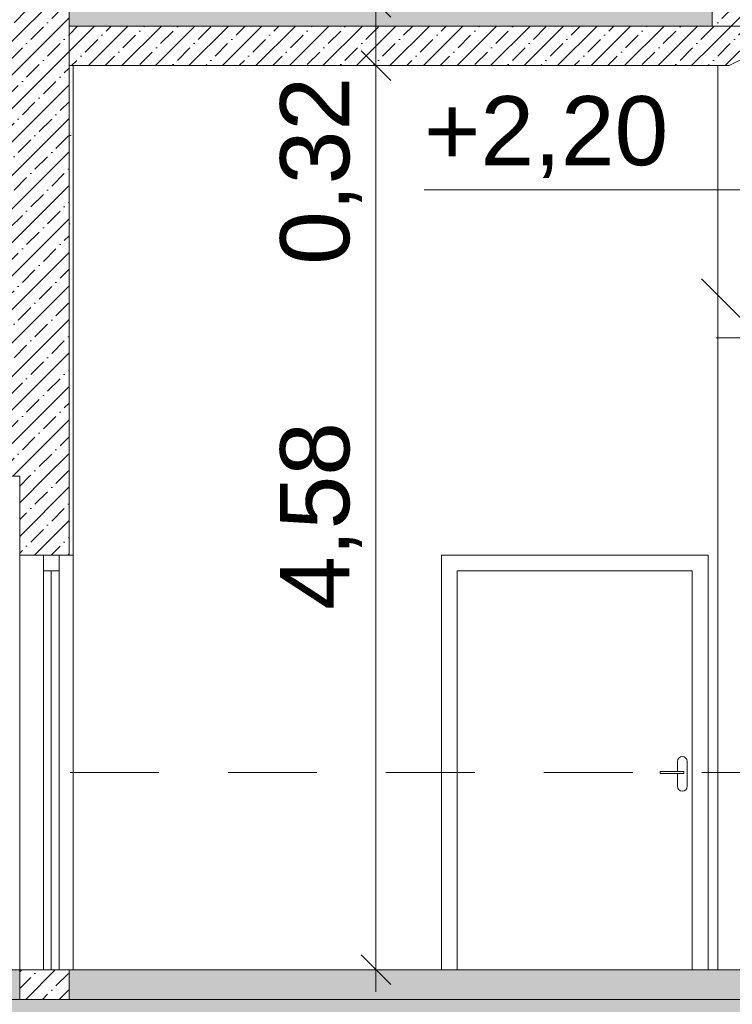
# Model space of a CAD drawing. Header units: millimetres. Extents: x -7244646 to -5701154, y 5723682 to 6071635.
# Tile 38 of 256: x -6393869 to -6390260, y 5738634 to 5743622. Entities that reach past the tile are written whole.
import ezdxf

# ---------------------------------------------------------------- set-up
doc = ezdxf.new("R2010")
doc.units = ezdxf.units.MM
doc.header["$MEASUREMENT"] = 0
doc.set_wipeout_variables(frame=1)
doc.linetypes.add('Dashed', pattern=[800, 450, -350])
doc.linetypes.add('Wipeout_Contour', pattern=[1000, 0, -1000])
for name, color, linetype, lineweight in [('0_Ном._пера__1', 7, 'Continuous', 0), ('0_Ном._пера__120', 7, 'Continuous', 0), ('0_Ном._пера__21', 7, 'Continuous', 5), ('АР-вертикальная связь - Лестница.АР_Ном._пера__1', 7, 'Continuous', 0), ('АР-Перекрытия_Приямки.АР_Ном._пера__1', 7, 'Continuous', 0), ('АР-Перекрытия_Приямки.АР_Ном._пера__120', 7, 'Continuous', 0), ('АР-Стены внешние_Балконы _ лоджии.АР_Ном._пера__101', 252, 'Continuous', 0), ('АР-Стены_внешние_.АР_Ном._пера__120', 7, 'Continuous', 0), ('АР-Стены_внутренние_пилоны.АР_Ном._пера__1', 7, 'Continuous', 0), ('АР-Стены_внутренние_пилоны.АР_Ном._пера__120', 7, 'Continuous', 0), ('АР-Чертеж-Размеры.АР_Ном._пера__1', 7, 'Continuous', 0), ('АР-Чертеж-Размеры.АР_Ном._пера__120', 7, 'Continuous', 0), ('АР-Чертеж-Размеры.АР_Ном._пера__141', 7, 'Continuous', 5), ('Перекрытие_Ном._пера__1', 7, 'Continuous', 0), ('Перекрытие_Ном._пера__120', 7, 'Continuous', 0)]:
    doc.layers.add(name, color=color, linetype=linetype, lineweight=lineweight)
doc.layers.add('АР-Стены_внутренние_пилоны.АР', color=7, linetype='Continuous')
doc.layers.add('АР-Чертеж-Размеры.АР', color=7, linetype='Continuous')
doc.styles.add('РЎР“Р•РќР•Р\xa0Р\x98Р\xa0_РЎРўР\x98Р›Р¬_2', font='arial.ttf')
doc.dimstyles.new('СГЕНЕРИР_СТИЛЬ__1', dxfattribs={"dimtxt": 500, "dimasz": 237.5, "dimexe": 0.18, "dimexo": 43263.067461, "dimgap": 0, "dimtad": 1, "dimlfac": 0.001, "dimzin": 0, "dimdsep": 46, "dimtxsty": 'РЎР“Р•РќР•Р\xa0Р\x98Р\xa0_РЎРўР\x98Р›Р¬_2', "dimblk": 'ARROWHEAD_6', "dimblk1": 'ARROWHEAD_6', "dimblk2": 'ARROWHEAD_6', "dimcen": 0.09, "dimclrd": 7, "dimclre": 7, "dimclrt": 7, "dimadec": 0, "dimazin": 0, "dimtfac": 1, "dimtdec": 4, "dimtmove": 2, "dimatfit": 3, "dimfxl": 1, "dimtolj": 1, "dimtzin": 0, "dimarcsym": 0})
doc.dimstyles.new('СГЕНЕРИР_СТИЛЬ__11', dxfattribs={"dimtxt": 0.18, "dimasz": 152, "dimexe": 0.18, "dimexo": 0.0625, "dimgap": 0, "dimtad": 0, "dimtih": 1, "dimtoh": 1, "dimdec": 4, "dimzin": 0, "dimdsep": 46, "dimcen": 0.09, "dimadec": 0, "dimazin": 0, "dimtfac": 1, "dimtdec": 4, "dimtmove": 0, "dimatfit": 3, "dimldrblk": 'ARROWHEAD_14', "dimfxl": 1, "dimtolj": 1, "dimtzin": 0, "dimarcsym": 0})
doc.dimstyles.new('СГЕНЕРИР_СТИЛЬ__8', dxfattribs={"dimtxt": 350, "dimasz": 142.5, "dimexe": 0.18, "dimexo": 0.0625, "dimgap": 0, "dimtad": 1, "dimlfac": 0.001, "dimzin": 0, "dimdsep": 46, "dimtxsty": 'РЎР“Р•РќР•Р\xa0Р\x98Р\xa0_РЎРўР\x98Р›Р¬_2', "dimblk": 'ARROWHEAD_6', "dimblk1": 'ARROWHEAD_6', "dimblk2": 'ARROWHEAD_6', "dimcen": 0.09, "dimse1": 1, "dimse2": 1, "dimclrd": 7, "dimclre": 7, "dimclrt": 7, "dimadec": 0, "dimazin": 0, "dimtfac": 1, "dimtdec": 4, "dimtmove": 0, "dimatfit": 3, "dimfxl": 1, "dimtolj": 1, "dimtzin": 0, "dimarcsym": 0})
pattern_1 = [(45, (-7387333.12, 5739809.18), (-84.852814, 84.852814), []), (45, (-7387375.54, 5739851.61), (-84.852814, 84.852814), [90, -30, 0, -30])]
pattern_2 = [(45, (-7387333.12, 5740159.18), (-111.369318, 111.369318), [0, -105, 0, -157.5]), (110, (-7386983.12, 5740159.18), (148.001588, 53.868173), [0, -77, 0, -133])]

# ---------------------------------------------------------------- blocks, each defined once
blk = doc.blocks.new('*D52', base_point=(-7387333.1, 5739809.2))
at = {"layer": 'АР-Чертеж-Размеры.АР_Ном._пера__1', "color": 7, "linetype": 'Continuous', "lineweight": 0, "transparency": 16777216}
for p, q in [((-6411439.3, 5858499.2), (-6411439.3, 5858686.7)), ((-6411314.3, 5858374.2), (-6411564.3, 5858624.2)), ((-6388218.7, 5858499.2), (-6411673.7, 5858499.2)), ((-6411439.3, 5738589.2), (-6411439.3, 5858499.2)), ((-6411564.3, 5738714.2), (-6411314.3, 5738464.2)), ((-6411204.9, 5738589.2), (-6411673.7, 5738589.2)), ((-6411439.3, 5738401.7), (-6411439.3, 5738589.2))]:
    blk.add_line(p, q, dxfattribs=at)
at = {"layer": 'АР-Чертеж-Размеры.АР_Ном._пера__1', "color": 7, "lineweight": 0, "transparency": 16777216, "insert": (-6411889.3, 5853972.3), "char_height": 500, "attachment_point": 7, "rotation": 90, "style": 'РЎР“Р•РќР•Р\xa0Р\x98Р\xa0_РЎРўР\x98Р›Р¬_2'}
blk.add_mtext('\\A1;{\\pql;\\fArial|b0|i0|c204|p0;\\W1.000000;119,91}', dxfattribs=at)
blk = doc.blocks.new('ARROWHEAD_6')
at = {"color": 0, "linetype": 'Continuous', "lineweight": 0}
for p, q in [((-0.5, -0.5), (0.5, 0.5)), ((0, 0), (-1, 0))]:
    blk.add_line(p, q, dxfattribs=at)
blk = doc.blocks.new('Линейный Размер_12_3', base_point=(-6390116.4, 5742009.4))
at = {"layer": 'АР-Чертеж-Размеры.АР_Ном._пера__1', "color": 7, "linetype": 'Continuous', "lineweight": 0}
for q in [(-6390341.4, 5742009.4), (-6389891.4, 5742009.4)]:
    blk.add_line((-6390116.4, 5742009.4), q, dxfattribs=at)
at = {"layer": 'АР-Чертеж-Размеры.АР_Ном._пера__141', "color": 7, "linetype": 'Continuous', "lineweight": 5}
for p, q in [((-6390116.4, 5742759.4), (-6391821, 5742759.4)), ((-6390116.4, 5742009.4), (-6390116.4, 5742759.4)), ((-6390116.4, 5742009.4), (-6390416.4, 5742309.4)), ((-6389816.4, 5742309.4), (-6390116.4, 5742009.4))]:
    blk.add_line(p, q, dxfattribs=at)
at = {"layer": 'АР-Чертеж-Размеры.АР_Ном._пера__120', "color": 7, "lineweight": 0, "insert": (-6391821, 5742819.4), "char_height": 350, "attachment_point": 7, "style": 'РЎР“Р•РќР•Р\xa0Р\x98Р\xa0_РЎРўР\x98Р›Р¬_2'}
blk.add_mtext('\\A1;{\\pql;\\fArial|b0|i0|c204|p0;\\W1.000000;+2,20}', dxfattribs=at)
blk = doc.blocks.new('*D605', base_point=(-7387333.1, 5739809.2))
at = {"layer": 'АР-Чертеж-Размеры.АР_Ном._пера__1', "color": 7, "linetype": 'Continuous', "lineweight": 0, "transparency": 16777216}
for p, q in [((-6391924, 5743389.2), (-6392205.2, 5743389.2)), ((-6392064.6, 5738809.2), (-6392064.6, 5743389.2)), ((-6391924, 5738809.2), (-6392205.2, 5738809.2)), ((-6392064.6, 5738696.7), (-6392064.6, 5738809.2))]:
    blk.add_line(p, q, dxfattribs=at)
at = {"layer": 'АР-Чертеж-Размеры.АР_Ном._пера__141', "color": 7, "linetype": 'Continuous', "lineweight": 5, "transparency": 16777216}
for p, q in [((-6392139.6, 5743464.2), (-6391989.6, 5743314.2)), ((-6392139.6, 5738884.2), (-6391989.6, 5738734.2))]:
    blk.add_line(p, q, dxfattribs=at)
at = {"layer": 'АР-Чертеж-Размеры.АР_Ном._пера__120', "color": 7, "lineweight": 0, "transparency": 16777216, "char_height": 350, "attachment_point": 7, "rotation": 90, "style": 'РЎР“Р•РќР•Р\xa0Р\x98Р\xa0_РЎРўР\x98Р›Р¬_2'}
for s, insert in [('\\A1;{\\pql;\\fArial|b0|i0|c204|p0;\\W1.000000;0,32}', (-6392134.6, 5742380)), ('\\A1;{\\pql;\\fArial|b0|i0|c204|p0;\\W1.000000;4,58}', (-6392134.6, 5740632.1))]:
    blk.add_mtext(s, dxfattribs=dict(at, insert=insert))
blk = doc.blocks.new('*D606', base_point=(-7387333.1, 5739809.2))
at = {"layer": 'АР-Чертеж-Размеры.АР_Ном._пера__1', "color": 7, "linetype": 'Continuous', "lineweight": 0, "transparency": 16777216}
for p, q in [((-6392064.6, 5743709.2), (-6392064.6, 5746709.2)), ((-6391924, 5743709.2), (-6392205.2, 5743709.2)), ((-6392064.6, 5743389.2), (-6392064.6, 5743709.2)), ((-6391924, 5743389.2), (-6392205.2, 5743389.2))]:
    blk.add_line(p, q, dxfattribs=at)
at = {"layer": 'АР-Чертеж-Размеры.АР_Ном._пера__141', "color": 7, "linetype": 'Continuous', "lineweight": 5, "transparency": 16777216}
for p, q in [((-6392139.6, 5743784.2), (-6391989.6, 5743634.2)), ((-6392139.6, 5743464.2), (-6391989.6, 5743314.2))]:
    blk.add_line(p, q, dxfattribs=at)
blk = doc.blocks.new('Линейный Размер_59_3', base_point=(-6395041.1, 5742959))
at = {"layer": 'АР-Чертеж-Размеры.АР_Ном._пера__1', "color": 7, "linetype": 'Continuous', "lineweight": 0}
for q in [(-6395266.1, 5742959), (-6394816.1, 5742959)]:
    blk.add_line((-6395041.1, 5742959), q, dxfattribs=at)
at = {"layer": 'АР-Чертеж-Размеры.АР_Ном._пера__141', "color": 7, "linetype": 'Continuous', "lineweight": 5}
for p, q in [((-6395041.1, 5742959), (-6395041.1, 5743709)), ((-6395041.1, 5743709), (-6393526.6, 5743709)), ((-6395041.1, 5742959), (-6395341.1, 5743259)), ((-6394741.1, 5743259), (-6395041.1, 5742959))]:
    blk.add_line(p, q, dxfattribs=at)
at = {"layer": 'АР-Чертеж-Размеры.АР_Ном._пера__120', "color": 7, "lineweight": 0, "insert": (-6394741.1, 5743769), "char_height": 350, "attachment_point": 7, "style": 'РЎР“Р•РќР•Р\xa0Р\x98Р\xa0_РЎРўР\x98Р›Р¬_2'}
blk.add_mtext('\\A1;{\\pql;\\fArial|b0|i0|c204|p0;\\W1.000000;+3,15}', dxfattribs=at)
blk = doc.blocks.new('ARROWHEAD_14')
at = {"color": 0, "linetype": 'Continuous', "lineweight": 0}
blk.add_line((0, 0), (-1, 0), dxfattribs=at)
at = {"color": 0, "linetype": 'Continuous', "lineweight": 0, "flags": 128}
blk.add_lwpolyline([(-0.9093, 0.525), (0, 0), (-0.9093, -0.525)], dxfattribs=at)

msp = doc.modelspace()

# ---------------------------------------------------------------- hatches: boundary and pattern name
at = {"layer": '0_Ном._пера__1', "linetype": 'Continuous', "lineweight": 0}
h = msp.add_hatch(dxfattribs=at)
h.set_pattern_fill('ЖЕЛЕЗОБЕТОН__PROJECT__0003', style=0, pattern_type=2)
h.set_pattern_definition(pattern_1)
h.paths.add_polyline_path([(-6390092.718, 5738409.18), (-6401201.293, 5738409.18), (-6401201.293, 5738659.18), (-6390092.718, 5738659.18)])
at = {"layer": 'АР-вертикальная связь - Лестница.АР_Ном._пера__1', "linetype": 'Continuous', "lineweight": 0}
h = msp.add_hatch(dxfattribs=at)
h.set_pattern_fill('ЖЕЛЕЗОБЕТОН__PROJECT__0003', style=0, pattern_type=2)
h.set_pattern_definition(pattern_1)
h.paths.add_polyline_path([(-6390362.137, 5743689.18), (-6390362.137, 5743389.18), (-6390274.923, 5743389.18), (-6389904.329, 5743574.477), (-6387082.137, 5744985.573), (-6386834.923, 5745109.18), (-6385862.134, 5745109.18), (-6385862.134, 5745309.18), (-6387062.137, 5745309.18), (-6387062.137, 5745189.18), (-6387362.137, 5745189.18), (-6387362.137, 5745039.18), (-6387662.137, 5745039.18), (-6387662.137, 5744889.18), (-6387962.137, 5744889.18), (-6387962.137, 5744739.18), (-6388262.137, 5744739.18), (-6388262.137, 5744589.18), (-6388562.137, 5744589.18), (-6388562.137, 5744439.18), (-6388862.137, 5744439.18), (-6388862.137, 5744289.18), (-6389162.233, 5744289.18), (-6389162.954, 5744139.18), (-6389462.137, 5744139.18), (-6389462.137, 5743989.18), (-6389762.137, 5743989.18), (-6389762.137, 5743839.18), (-6390062.137, 5743839.18), (-6390062.137, 5743689.18)])
at = {"layer": 'АР-Перекрытия_Приямки.АР_Ном._пера__1', "linetype": 'Continuous', "lineweight": 0, "true_color": 0x000000}
msp.add_hatch(color=18, dxfattribs=at).paths.add_polyline_path([(-6401203.841, 5738809.18), (-6401203.841, 5738659.18), (-6393868.819, 5738659.18), (-6393868.819, 5738809.18)])
at = {"layer": 'АР-Стены_внутренние_пилоны.АР_Ном._пера__1', "linetype": 'Continuous', "lineweight": 0}
h = msp.add_hatch(dxfattribs=at)
h.set_pattern_fill('ЖЕЛЕЗОБЕТОН__PROJECT__0003', style=0, pattern_type=2)
h.set_pattern_definition(pattern_1)
h.paths.add_polyline_path([(-6393918.823, 5741309.005), (-6393618.823, 5741309.005), (-6393618.823, 5743239.18), (-6393618.823, 5743439.18), (-6393618.823, 5746709.18), (-6393918.823, 5746709.18)])
at = {"layer": 'АР-Стены_внутренние_пилоны.АР_Ном._пера__1', "linetype": 'Continuous', "lineweight": 5}
h = msp.add_hatch(dxfattribs=at)
h.set_pattern_fill('ШТУКАТУРКА__ГИПС_01_0003', style=0, pattern_type=2)
h.set_pattern_definition(pattern_2)
h.paths.add_polyline_path([(-6393618.819, 5740909.18), (-6393598.819, 5740909.18), (-6393598.819, 5743389.18), (-6393618.819, 5743389.18)])
at = {"layer": 'АР-Стены_внутренние_пилоны.АР_Ном._пера__1', "linetype": 'Continuous', "lineweight": 0}
h = msp.add_hatch(dxfattribs=at)
h.set_pattern_fill('ЖЕЛЕЗОБЕТОН__PROJECT__0003', style=0, pattern_type=2)
h.set_pattern_definition(pattern_1)
h.paths.add_polyline_path([(-6393618.819, 5741309.005), (-6393868.819, 5741309.005), (-6393868.819, 5740909.18), (-6393748.819, 5740909.18), (-6393618.819, 5740909.18)])
at = {"layer": 'АР-Стены_внутренние_пилоны.АР_Ном._пера__1', "linetype": 'Continuous', "lineweight": 5}
h = msp.add_hatch(dxfattribs=at)
h.set_pattern_fill('ШТУКАТУРКА__ГИПС_01_0003', style=0, pattern_type=2)
h.set_pattern_definition(pattern_2)
h.paths.add_polyline_path([(-6393618.183, 5738809.18), (-6393618.819, 5738809.18), (-6393618.819, 5738659.18), (-6393618.183, 5738659.18)])
at = {"layer": 'Перекрытие_Ном._пера__1', "linetype": 'Continuous', "lineweight": 0, "true_color": 0x000000}
msp.add_hatch(color=18, dxfattribs=at).paths.add_polyline_path([(-6393618.823, 5743709.18), (-6393618.823, 5743589.18), (-6390362.137, 5743589.18), (-6390362.137, 5743709.18)])
at = {"layer": 'Перекрытие_Ном._пера__1', "linetype": 'Continuous', "lineweight": 0}
h = msp.add_hatch(dxfattribs=at)
h.set_pattern_fill('ЖЕЛЕЗОБЕТОН__PROJECT__0003', style=0, pattern_type=2)
h.set_pattern_definition(pattern_1)
h.paths.add_polyline_path([(-6390362.137, 5743589.18), (-6393598.823, 5743589.18), (-6393618.823, 5743589.18), (-6393618.822, 5743389.18), (-6390362.137, 5743389.18)])

# ---------------------------------------------------------------- linework, layer by layer
at = {"layer": '0_Ном._пера__120', "color": 7, "linetype": 'Continuous', "lineweight": 0}
for points in [[(-6387082.137, 5744985.573), (-6390274.923, 5743389.18)], [(-6390362.137, 5743589.18), (-6390362.137, 5743689.18)]]:
    msp.add_lwpolyline(points, dxfattribs=at)
at = {"layer": '0_Ном._пера__21', "color": 7, "linetype": 'Continuous', "lineweight": 5, "flags": 128}
msp.add_lwpolyline([(-6390092.718, 5738409.18), (-6401201.293, 5738409.18), (-6401201.293, 5738659.18), (-6390092.718, 5738659.18)], close=True, dxfattribs=at)
at = {"layer": 'АР-Перекрытия_Приямки.АР_Ном._пера__120', "color": 7, "linetype": 'Continuous', "lineweight": 5}
msp.add_line((-6390113.28, 5738659.18), (-6393618.183, 5738659.18), dxfattribs=at)
at = {"layer": 'АР-Перекрытия_Приямки.АР_Ном._пера__120', "color": 7, "linetype": 'Continuous', "lineweight": 0, "flags": 128}
msp.add_lwpolyline([(-6401203.841, 5738809.18), (-6401203.841, 5738659.18), (-6393868.819, 5738659.18), (-6393868.819, 5738809.18)], close=True, dxfattribs=at)
at = {"layer": 'АР-Стены_внешние_.АР_Ном._пера__120', "color": 7, "linetype": 'Continuous', "lineweight": 0}
msp.add_line((-6390333.822, 5742009.18), (-6390333.822, 5743389.18), dxfattribs=at)
at = {"layer": 'АР-Стены_внутренние_пилоны.АР_Ном._пера__120', "color": 7, "linetype": 'Continuous', "lineweight": 0}
for p, q in [((-6393598.819, 5743389.18), (-6393598.819, 5740909.18)), ((-6390333.822, 5742009.18), (-6390333.822, 5741709.18)), ((-6390333.822, 5738809.18), (-6390333.822, 5741709.18)), ((-6393868.821, 5738809.18), (-6393868.821, 5740909.18)), ((-6393598.819, 5740909.18), (-6393618.819, 5740909.18)), ((-6393598.821, 5740909.18), (-6393598.821, 5738809.18)), ((-6393618.183, 5738809.18), (-6393618.819, 5738809.18)), ((-6393618.183, 5738809.18), (-6393618.183, 5738659.18)), ((-6393618.183, 5738659.18), (-6393618.819, 5738659.18))]:
    msp.add_line(p, q, dxfattribs=at)
at = {"layer": 'АР-Стены_внутренние_пилоны.АР_Ном._пера__120', "color": 7, "linetype": 'Continuous', "lineweight": 5}
for p, q in [((-6393618.819, 5743109.18), (-6393618.819, 5740909.18)), ((-6393868.819, 5741309.005), (-6401203.842, 5741309.005)), ((-6393868.819, 5741309.005), (-6393868.819, 5740909.18)), ((-6393868.819, 5738809.18), (-6393868.819, 5738659.18)), ((-6393618.819, 5738809.18), (-6393618.819, 5738659.18)), ((-6393618.819, 5738659.18), (-6393868.819, 5738659.18))]:
    msp.add_line(p, q, dxfattribs=at)
at = {"layer": 'АР-Стены_внутренние_пилоны.АР_Ном._пера__120', "color": 7, "linetype": 'Continuous', "lineweight": 5, "flags": 128}
for points in [[(-6393618.823, 5746209.18), (-6393618.823, 5743439.18), (-6393618.823, 5743239.18), (-6393618.823, 5743109.18)], [(-6393618.819, 5740909.18), (-6393668.819, 5740909.18), (-6393748.819, 5740909.18), (-6393868.819, 5740909.18)]]:
    msp.add_lwpolyline(points, dxfattribs=at)
at = {"layer": 'АР-Стены_внутренние_пилоны.АР_Ном._пера__120', "color": 7, "linetype": 'Continuous', "lineweight": 0, "flags": 128}
msp.add_lwpolyline([(-6393668.819, 5740909.18), (-6393668.819, 5740829.18), (-6393668.819, 5738809.18)], dxfattribs=at)
at = {"layer": 'Перекрытие_Ном._пера__120', "color": 7, "linetype": 'Continuous', "lineweight": 5}
for p, q in [((-6393598.823, 5743389.18), (-6393618.822, 5743389.18)), ((-6390274.923, 5743389.18), (-6393598.823, 5743389.18))]:
    msp.add_line(p, q, dxfattribs=at)
at = {"layer": 'Перекрытие_Ном._пера__120', "color": 7, "linetype": 'Continuous', "lineweight": 5, "flags": 128}
msp.add_lwpolyline([(-6390174.923, 5743589.18), (-6393618.823, 5743589.18)], dxfattribs=at)

# ---------------------------------------------------------------- block references
at = {"layer": 'АР-Чертеж-Размеры.АР', "color": 7, "linetype": 'Continuous', "lineweight": 0}
for name, p in [('Линейный Размер_59_3', (-6395041.117, 5742959.005)), ('Линейный Размер_12_3', (-6390116.359, 5742009.4))]:
    msp.add_blockref(name, p, dxfattribs=at)

# ---------------------------------------------------------------- dimensions: what is measured, and where the dimension line sits
for base, p1, p2, picture, middle in [((-6392064.581, 5743709.18), (-6393618.823, 5743389.18), (-6392064.581, 5743709.18), '*D606', (-6392309.581, 5742833.063)), ((-6392064.581, 5743389.18), (-6392308.876, 5738809.18), (-6393618.823, 5743389.18), '*D605', (-6392309.581, 5741085.173))]:
    dim = msp.add_linear_dim(base=base, p1=p1, p2=p2, angle=90, dimstyle='СГЕНЕРИР_СТИЛЬ__8', dxfattribs=at)
    dim.commit()
    dim.dimension.update_dxf_attribs({"geometry": picture, "text_midpoint": middle, "dimtype": 160, "text_rotation": 90})

# ---------------------------------------------------------------- leaders
at = {"layer": '0_Ном._пера__120', "color": 7, "linetype": 'Continuous', "lineweight": 0, "annotation_type": 0, "has_hookline": 1, "hookline_direction": 0, "text_width": 1864.038}
msp.add_leader([(-6397001.048, 5743109.005), (-6397001.048, 5744593.404), (-6395587.5, 5744411.878)], dimstyle='СГЕНЕРИР_СТИЛЬ__11', dxfattribs=at)

# ---------------------------------------------------------------- wipeouts: each hides what was drawn before it
at = {"color": 254, "linetype": 'Wipeout_Contour', "lineweight": 0, "ltscale": 51545217.67948196}
msp.add_wipeout([(-6391732.548, 5740829.18), (-6391652.548, 5740829.18), (-6390462.548, 5740829.18), (-6390382.548, 5740829.18), (-6390382.548, 5740909.18), (-6391732.548, 5740909.18)], dxfattribs=at).dxf.layer = 'АР-Стены_внутренние_пилоны.АР'
at = {"color": 254, "linetype": 'Wipeout_Contour', "lineweight": 0, "ltscale": 34368658.51565983}
msp.add_wipeout([(-6393748.821, 5740829.18), (-6393748.821, 5738809.18), (-6393708.819, 5738809.18), (-6393708.819, 5740829.18)], dxfattribs=at).dxf.layer = 'АР-Стены_внутренние_пилоны.АР'
at = {"color": 254, "linetype": 'Wipeout_Contour', "lineweight": 0, "ltscale": 206154282.2131794}
msp.add_wipeout([(-6390537.548, 5739739.18), (-6390535.645, 5739729.613), (-6390530.226, 5739721.503), (-6390522.115, 5739716.083), (-6390512.548, 5739714.18), (-6390502.981, 5739716.083), (-6390494.87, 5739721.503), (-6390489.451, 5739729.613), (-6390487.548, 5739739.18), (-6390487.548, 5739864.18), (-6390489.451, 5739873.747), (-6390494.87, 5739881.858), (-6390502.981, 5739887.277), (-6390512.548, 5739889.18), (-6390522.115, 5739887.277), (-6390530.226, 5739881.858), (-6390535.645, 5739873.747), (-6390537.548, 5739864.18), (-6390537.548, 5739814.18), (-6390506.037, 5739814.18), (-6390505.048, 5739814.18), (-6390505.048, 5739804.18), (-6390506.037, 5739804.18), (-6390537.548, 5739804.18)], dxfattribs=at).dxf.layer = 'АР-Стены_внутренние_пилоны.АР'

# ---------------------------------------------------------------- next in the draw order: hatches: boundary and pattern name
at = {"layer": 'АР-Стены_внутренние_пилоны.АР_Ном._пера__1', "linetype": 'Continuous', "lineweight": 0}
h = msp.add_hatch(dxfattribs=at)
h.set_pattern_fill('ЖЕЛЕЗОБЕТОН__PROJECT__0003', style=0, pattern_type=2)
h.set_pattern_definition(pattern_1)
h.paths.add_polyline_path([(-6393618.819, 5738809.18), (-6393748.819, 5738809.18), (-6393868.819, 5738809.18), (-6393868.819, 5738659.18), (-6393618.819, 5738659.18)])

# ---------------------------------------------------------------- next in the draw order: linework, layer by layer
at = {"layer": 'АР-Стены_внутренние_пилоны.АР_Ном._пера__120', "color": 7, "linetype": 'Continuous', "lineweight": 0}
for p, q in [((-6393748.819, 5740909.18), (-6393748.819, 5740829.18)), ((-6391732.548, 5740909.18), (-6390382.548, 5740909.18)), ((-6393748.821, 5740829.18), (-6393748.821, 5738809.18)), ((-6393708.819, 5740829.18), (-6393708.819, 5738809.18)), ((-6390522.115, 5739887.277), (-6390512.548, 5739889.18)), ((-6390512.548, 5739889.18), (-6390502.981, 5739887.277)), ((-6390537.548, 5739864.18), (-6390535.645, 5739873.747)), ((-6390535.645, 5739873.747), (-6390530.226, 5739881.858)), ((-6390530.226, 5739881.858), (-6390522.115, 5739887.277)), ((-6390502.981, 5739887.277), (-6390494.87, 5739881.858)), ((-6390494.87, 5739881.858), (-6390489.451, 5739873.747)), ((-6390489.451, 5739873.747), (-6390487.548, 5739864.18)), ((-6390535.645, 5739729.613), (-6390537.548, 5739739.18)), ((-6390487.548, 5739739.18), (-6390489.451, 5739729.613)), ((-6390530.226, 5739721.503), (-6390535.645, 5739729.613)), ((-6390522.115, 5739716.083), (-6390530.226, 5739721.503)), ((-6390512.548, 5739714.18), (-6390522.115, 5739716.083)), ((-6390502.981, 5739716.083), (-6390512.548, 5739714.18)), ((-6390494.87, 5739721.503), (-6390502.981, 5739716.083)), ((-6390489.451, 5739729.613), (-6390494.87, 5739721.503))]:
    msp.add_line(p, q, dxfattribs=at)
at = {"layer": 'АР-Стены_внутренние_пилоны.АР_Ном._пера__120', "color": 7, "linetype": 'Continuous', "lineweight": 0, "flags": 128}
msp.add_lwpolyline([(-6393668.819, 5740829.18), (-6393708.819, 5740829.18), (-6393748.819, 5740829.18)], dxfattribs=at)
at = {"layer": 'АР-Стены_внутренние_пилоны.АР_Ном._пера__120', "color": 7, "linetype": 'Continuous', "lineweight": 5, "flags": 128}
msp.add_lwpolyline([(-6393618.819, 5738809.18), (-6393668.819, 5738809.18), (-6393708.819, 5738809.18), (-6393748.819, 5738809.18), (-6393868.819, 5738809.18)], dxfattribs=at)

# ---------------------------------------------------------------- next in the draw order: wipeouts: each hides what was drawn before it
at = {"color": 254, "linetype": 'Wipeout_Contour', "lineweight": 0, "ltscale": 34362597.90301681}
msp.add_wipeout([(-6391732.548, 5740829.18), (-6391732.548, 5738809.18), (-6391652.548, 5738809.18), (-6391652.548, 5740829.18)], dxfattribs=at).dxf.layer = 'АР-Стены_внутренние_пилоны.АР'
at = {"color": 254, "linetype": 'Wipeout_Contour', "lineweight": 0, "ltscale": 34358818.40322933}
msp.add_wipeout([(-6390462.548, 5740829.18), (-6390462.548, 5738809.18), (-6390382.548, 5738809.18), (-6390382.548, 5740829.18)], dxfattribs=at).dxf.layer = 'АР-Стены_внутренние_пилоны.АР'
at = {"color": 254, "linetype": 'Wipeout_Contour', "lineweight": 0, "ltscale": 34359234.94723924}
msp.add_wipeout([(-6390625.048, 5739814.18), (-6390625.048, 5739804.18), (-6390518.048, 5739804.18), (-6390518.048, 5739814.18)], dxfattribs=at).dxf.layer = 'АР-Стены_внутренние_пилоны.АР'

# ---------------------------------------------------------------- next in the draw order: hatches: boundary and pattern name
at = {"layer": 'АР-Перекрытия_Приямки.АР_Ном._пера__1', "linetype": 'Continuous', "lineweight": 0, "true_color": 0x000000}
msp.add_hatch(color=18, dxfattribs=at).paths.add_polyline_path([(-6393618.183, 5738809.18), (-6393618.183, 5738659.18), (-6390092.718, 5738659.18), (-6390092.718, 5738809.18)])

# ---------------------------------------------------------------- next in the draw order: linework, layer by layer
at = {"layer": 'АР-Перекрытия_Приямки.АР_Ном._пера__120', "color": 7, "linetype": 'Continuous', "lineweight": 0}
msp.add_line((-6390113.28, 5738809.18), (-6393618.183, 5738809.18), dxfattribs=at)
at = {"layer": 'АР-Стены_внутренние_пилоны.АР_Ном._пера__120', "color": 7, "linetype": 'Continuous', "lineweight": 0}
for p, q in [((-6391732.548, 5738809.18), (-6391732.548, 5740909.18)), ((-6390382.548, 5740909.18), (-6390382.548, 5738809.18)), ((-6390462.548, 5740829.18), (-6391652.548, 5740829.18)), ((-6391652.548, 5740829.18), (-6391652.548, 5738809.18)), ((-6390462.548, 5738809.18), (-6390462.548, 5740829.18)), ((-6390625.048, 5739814.18), (-6390625.048, 5739804.18))]:
    msp.add_line(p, q, dxfattribs=at)

# ---------------------------------------------------------------- next in the draw order: wipeouts: each hides what was drawn before it
at = {"color": 254, "linetype": 'Wipeout_Contour', "lineweight": 0, "ltscale": 34359068.33505453}
msp.add_wipeout([(-6390518.048, 5739814.18), (-6390518.048, 5739804.18), (-6390513.073, 5739804.18), (-6390513.073, 5739814.18)], dxfattribs=at).dxf.layer = 'АР-Стены_внутренние_пилоны.АР'

# ---------------------------------------------------------------- next in the draw order: wipeouts: each hides what was drawn before it
at = {"color": 254, "linetype": 'Wipeout_Contour', "lineweight": 0, "ltscale": 34359054.65737473}
msp.add_wipeout([(-6390513.073, 5739814.18), (-6390513.073, 5739804.18), (-6390508.855, 5739804.18), (-6390508.855, 5739814.18)], dxfattribs=at).dxf.layer = 'АР-Стены_внутренние_пилоны.АР'

# ---------------------------------------------------------------- next in the draw order: linework, layer by layer
at = {"layer": 'АР-Стены_внутренние_пилоны.АР_Ном._пера__120', "color": 7, "linetype": 'Continuous', "lineweight": 0}
for p, q in [((-6390537.548, 5739814.18), (-6390537.548, 5739864.18)), ((-6390537.548, 5739739.18), (-6390537.548, 5739804.18))]:
    msp.add_line(p, q, dxfattribs=at)

# ---------------------------------------------------------------- next in the draw order: wipeouts: each hides what was drawn before it
at = {"color": 254, "linetype": 'Wipeout_Contour', "lineweight": 0, "ltscale": 34359044.18894704}
msp.add_wipeout([(-6390508.855, 5739814.18), (-6390508.855, 5739804.18), (-6390506.037, 5739804.18), (-6390506.037, 5739814.18)], dxfattribs=at).dxf.layer = 'АР-Стены_внутренние_пилоны.АР'

# ---------------------------------------------------------------- next in the draw order: wipeouts: each hides what was drawn before it
at = {"color": 254, "linetype": 'Wipeout_Contour', "lineweight": 0, "ltscale": 34359038.52349197}
msp.add_wipeout([(-6390506.037, 5739814.18), (-6390506.037, 5739804.18), (-6390505.048, 5739804.18), (-6390505.048, 5739814.18)], dxfattribs=at).dxf.layer = 'АР-Стены_внутренние_пилоны.АР'

# ---------------------------------------------------------------- next in the draw order: linework, layer by layer
at = {"layer": 'АР-Стены внешние_Балконы _ лоджии.АР_Ном._пера__101', "color": 252, "linetype": 'Dashed', "lineweight": 0}
msp.add_lwpolyline([(-6406413.794, 5739809.18), (-6333655.293, 5739809.18)], dxfattribs=at)
at = {"layer": 'АР-Стены_внутренние_пилоны.АР_Ном._пера__120', "color": 7, "linetype": 'Continuous', "lineweight": 0}
for p, q in [((-6390487.548, 5739864.18), (-6390487.548, 5739739.18)), ((-6390625.048, 5739814.18), (-6390518.048, 5739814.18)), ((-6390625.048, 5739804.18), (-6390518.048, 5739804.18)), ((-6390518.048, 5739814.18), (-6390513.073, 5739814.18)), ((-6390518.048, 5739804.18), (-6390513.073, 5739804.18)), ((-6390513.073, 5739814.18), (-6390508.855, 5739814.18)), ((-6390513.073, 5739804.18), (-6390508.855, 5739804.18)), ((-6390508.855, 5739814.18), (-6390506.037, 5739814.18)), ((-6390508.855, 5739804.18), (-6390506.037, 5739804.18)), ((-6390506.037, 5739814.18), (-6390505.048, 5739814.18)), ((-6390506.037, 5739804.18), (-6390505.048, 5739804.18)), ((-6390505.048, 5739814.18), (-6390505.048, 5739804.18))]:
    msp.add_line(p, q, dxfattribs=at)

# ---------------------------------------------------------------- next in the draw order: dimensions: what is measured, and where the dimension line sits
at = {"layer": 'АР-Чертеж-Размеры.АР', "color": 7, "linetype": 'Continuous', "lineweight": 0}
dim = msp.add_linear_dim(base=(-6411439.299, 5858499.18), p1=(-6410669.971, 5738589.18), p2=(-6383892.346, 5858499.18), angle=90, dimstyle='СГЕНЕРИР_СТИЛЬ__1', dxfattribs=at)
dim.commit()
dim.dimension.update_dxf_attribs({"geometry": '*D52', "text_midpoint": (-6412139.299, 5855000.125), "dimtype": 160, "text_rotation": 90})

doc.saveas('drawing.dxf')
